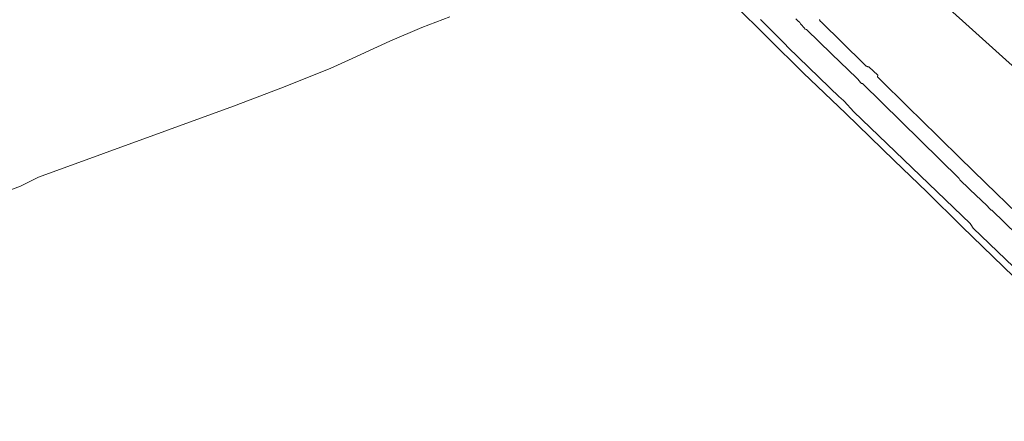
# Model space of a CAD drawing. Header units: metres. Extents: x 250001 to 257773, y 598992 to 609118.
# Tile 114 of 118: x 252927 to 253264, y 599778 to 599915. Entities that reach past the tile are written whole.
import ezdxf

# ---------------------------------------------------------------- set-up
doc = ezdxf.new("R2010")
doc.units = ezdxf.units.M
for name, color, linetype, lineweight in [('B-WE-GR-BOUWLAND-GV', 252, 'Continuous', 13), ('B-WE-VH-VERHARDING_GESLOTEN-GV', 252, 'Continuous', 18), ('X-XX-AL-REFERENTIE-G', 7, 'Continuous', 18)]:
    doc.layers.add(name, color=color, linetype=linetype, lineweight=lineweight)

# ---------------------------------------------------------------- blocks, each defined once
blk = doc.blocks.new('BS2021-132-Xref-BGT-GRIJS-20210617-aangepast')
at = {"layer": 'B-WE-GR-BOUWLAND-GV', "flags": 128}
for points in [[(253222.395, 599939.076), (253274.479, 599892.091)], [(252918.246, 599854.723), (252927.132, 599858.018), (252933.335, 599861.148), (253000, 599885.383), (253016.16, 599891.538), (253033.11, 599898.24), (253039.347, 599901.123), (253053.492, 599907.68), (253064.421, 599912.342), (253074.016, 599915.999)]]:
    blk.add_lwpolyline(points, dxfattribs=at)
at = {"layer": 'B-WE-VH-VERHARDING_GESLOTEN-GV', "flags": 128}
for points in [[(253171.02, 599920.527), (253194.972, 599896.815), (253209.588, 599882.915), (253226.117, 599866.85), (253237.227, 599856.07), (253249.29, 599844.237), (253267.02, 599827.082)], [(253272.474, 599825.049), (253253.188, 599843.671), (253252.316, 599844.919), (253252.071, 599845.27), (253212.358, 599883.473), (253209.006, 599887.102), (253207.729, 599888.267), (253207.441, 599888.53), (253189.815, 599905.478), (253188.699, 599906.756), (253180.418, 599915.062)], [(253192.45, 599915.259), (253193.114, 599914.611), (253193.784, 599913.968), (253194.101, 599913.593), (253194.701, 599912.883), (253194.748, 599912.827), (253194.815, 599912.648), (253195.296, 599912.133), (253195.654, 599911.75), (253195.781, 599911.706), (253196.053, 599911.613), (253204.657, 599903.243), (253213.359, 599894.975), (253213.917, 599894.451), (253213.874, 599894.262), (253214.79, 599893.213), (253214.878, 599893.113), (253215.228, 599893.179), (253248.348, 599860.663), (253248.599, 599860.244), (253251.733, 599857.126), (253252.154, 599856.818), (253257.836, 599851.383), (253258.191, 599851.044), (253258.28, 599850.959), (253258.252, 599850.847), (253258.954, 599850.148), (253259.143, 599849.959), (253259.325, 599849.87), (253259.474, 599849.797), (253333.625, 599777.621)], [(253268.178, 599848.669), (253257.357, 599859.216), (253253.065, 599863.399), (253248.479, 599867.869), (253235.027, 599881.035), (253231.475, 599884.511), (253220.361, 599895.389), (253220.521, 599896.044), (253217.382, 599898.873), (253217.341, 599898.873), (253217.232, 599898.878), (253217.123, 599898.891), (253217.016, 599898.912), (253216.91, 599898.941), (253216.807, 599898.977), (253216.707, 599899.021), (253216.61, 599899.072), (253216.517, 599899.13), (253215.701, 599899.865), (253201.12, 599914.193), (253201.056, 599914.245), (253200.977, 599914.318), (253200.904, 599914.396), (253200.837, 599914.48), (253200.777, 599914.568), (253200.723, 599914.661), (253200.677, 599914.757), (253200.637, 599914.857), (253200.606, 599914.959), (253200.582, 599915.063)]]:
    blk.add_lwpolyline(points, dxfattribs=at)

msp = doc.modelspace()

# ---------------------------------------------------------------- block references
at = {"layer": 'X-XX-AL-REFERENTIE-G'}
msp.add_blockref('BS2021-132-Xref-BGT-GRIJS-20210617-aangepast', (0, 0), dxfattribs=at)

doc.saveas('drawing.dxf')
